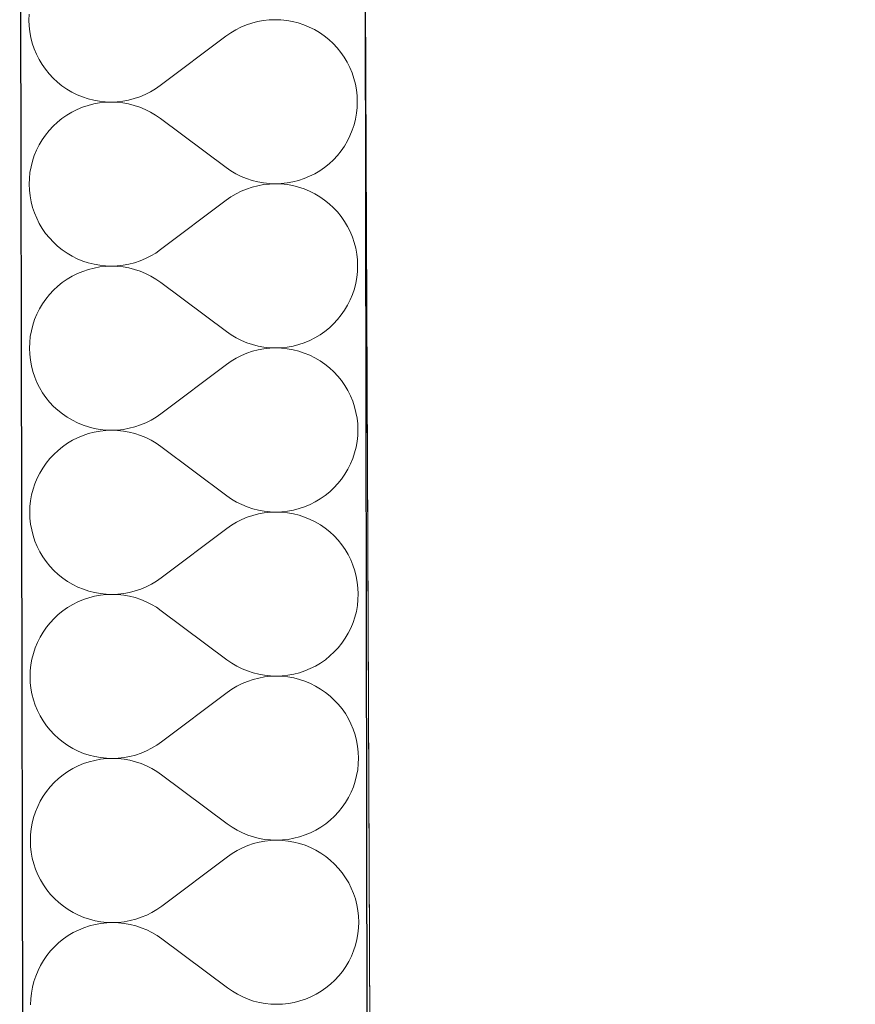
# Model space of a CAD drawing. Header units: millimetres. Extents: x -23738 to 4435, y -2716 to 20653.
# Tile 151 of 160: x -11148 to -10760, y 18114 to 18571. Entities that reach past the tile are written whole.
import ezdxf

# ---------------------------------------------------------------- set-up
doc = ezdxf.new("R2010")
doc.units = ezdxf.units.MM
doc.header["$MEASUREMENT"] = 0
doc.linetypes.add('Wipeout_Contour', pattern=[1000, 0, -1000])
for name, color, linetype in [('9._POHLED ZÁPADNÍ_2_Konstrukce - nosné', 7, 'Continuous'), ('9._POHLED ZÁPADNÍ_2_Nové_Konstrukce - nosné', 7, 'Continuous'), ('9._POHLED ZÁPADNÍ_2_Nové_Výplně - Povrchové', 7, 'Continuous'), ('9._POHLED ZÁPADNÍ_2_Nové_Výplně – Řezové', 7, 'Continuous'), ('9._POHLED ZÁPADNÍ_2_Výplně - Povrchové', 7, 'Continuous'), ('9._POHLED ZÁPADNÍ_2_VÝTAH VAR 1', 7, 'Continuous')]:
    doc.layers.add(name, color=color, linetype=linetype)

# ---------------------------------------------------------------- blocks, each defined once
blk = doc.blocks.new('*X21', base_point=(-24533.14, -6254.22))
at = {"layer": '9._POHLED ZÁPADNÍ_2_Nové_Výplně – Řezové', "color": 21, "linetype": 'Continuous', "lineweight": 20, "true_color": 0xffaaaa}
for p, q in [((-11143.74, 18573.47), (-11143.83, 18570.75)), ((-11143.83, 18570.75), (-11143.73, 18568.03)), ((-11040.3, 18569.38), (-11042.88, 18568.52)), ((-11037.67, 18570.06), (-11040.3, 18569.38)), ((-11034.99, 18570.55), (-11037.67, 18570.06)), ((-11032.29, 18570.85), (-11034.99, 18570.55)), ((-11029.57, 18570.95), (-11032.29, 18570.85)), ((-11026.85, 18570.86), (-11029.57, 18570.95)), ((-11024.15, 18570.58), (-11026.85, 18570.86)), ((-11021.47, 18570.1), (-11024.15, 18570.58)), ((-11018.83, 18569.43), (-11021.47, 18570.1)), ((-11016.25, 18568.58), (-11018.83, 18569.43)), ((-11143.73, 18568.03), (-11143.43, 18565.33)), ((-11143.43, 18565.33), (-11142.95, 18562.65)), ((-11050.16, 18564.85), (-11052.39, 18563.29)), ((-11047.82, 18566.25), (-11050.16, 18564.85)), ((-11045.39, 18567.47), (-11047.82, 18566.25)), ((-11042.88, 18568.52), (-11045.39, 18567.47)), ((-11013.73, 18567.55), (-11016.25, 18568.58)), ((-11011.3, 18566.33), (-11013.73, 18567.55)), ((-11008.95, 18564.95), (-11011.3, 18566.33)), ((-11006.71, 18563.4), (-11008.95, 18564.95)), ((-11142.95, 18562.65), (-11142.27, 18560.02)), ((-11142.27, 18560.02), (-11141.4, 18557.44)), ((-11052.39, 18563.29), (-11082.83, 18540.38)), ((-11004.59, 18561.7), (-11006.71, 18563.4)), ((-11002.6, 18559.85), (-11004.59, 18561.7)), ((-11141.4, 18557.44), (-11140.36, 18554.93)), ((-11000.74, 18557.86), (-11002.6, 18559.85)), ((-10999.03, 18555.75), (-11000.74, 18557.86)), ((-10997.47, 18553.52), (-10999.03, 18555.75)), ((-11140.36, 18554.93), (-11139.14, 18552.49)), ((-11139.14, 18552.49), (-11137.74, 18550.16)), ((-10996.08, 18551.18), (-10997.47, 18553.52)), ((-10994.86, 18548.75), (-10996.08, 18551.18)), ((-11137.74, 18550.16), (-11136.19, 18547.93)), ((-11136.19, 18547.93), (-11134.48, 18545.81)), ((-10993.81, 18546.24), (-10994.86, 18548.75)), ((-11134.48, 18545.81), (-11132.62, 18543.82)), ((-11132.62, 18543.82), (-11130.62, 18541.97)), ((-11130.62, 18541.97), (-11128.5, 18540.27)), ((-10992.95, 18543.66), (-10993.81, 18546.24)), ((-10992.27, 18541.02), (-10992.95, 18543.66)), ((-11128.5, 18540.27), (-11126.26, 18538.73)), ((-11126.26, 18538.73), (-11123.92, 18537.34)), ((-11123.92, 18537.34), (-11121.48, 18536.13)), ((-11089.82, 18536.21), (-11087.39, 18537.43)), ((-11087.39, 18537.43), (-11085.06, 18538.82)), ((-11085.06, 18538.82), (-11082.83, 18540.38)), ((-10991.78, 18538.35), (-10992.27, 18541.02)), ((-10991.49, 18535.64), (-10991.78, 18538.35)), ((-11121.48, 18536.13), (-11118.97, 18535.09)), ((-11118.97, 18535.09), (-11116.39, 18534.24)), ((-11116.39, 18534.24), (-11113.75, 18533.57)), ((-11113.75, 18533.57), (-11111.07, 18533.1)), ((-11111.07, 18533.1), (-11108.36, 18532.81)), ((-11108.36, 18532.62), (-11111.07, 18532.33)), ((-11108.36, 18532.81), (-11105.64, 18532.72)), ((-11105.64, 18532.72), (-11108.36, 18532.62)), ((-11105.64, 18532.72), (-11102.93, 18532.83)), ((-11102.93, 18532.63), (-11105.64, 18532.72)), ((-11102.93, 18532.83), (-11100.22, 18533.12)), ((-11100.22, 18532.34), (-11102.93, 18532.63)), ((-11100.22, 18533.12), (-11097.55, 18533.61)), ((-11097.55, 18533.61), (-11094.91, 18534.29)), ((-11094.91, 18534.29), (-11092.33, 18535.16)), ((-11092.33, 18535.16), (-11089.82, 18536.21)), ((-10991.38, 18532.93), (-10991.49, 18535.64)), ((-10991.48, 18530.21), (-10991.38, 18532.93)), ((-11123.9, 18528.04), (-11126.24, 18526.65)), ((-11121.47, 18529.26), (-11123.9, 18528.04)), ((-11118.96, 18530.3), (-11121.47, 18529.26)), ((-11116.38, 18531.17), (-11118.96, 18530.3)), ((-11113.74, 18531.84), (-11116.38, 18531.17)), ((-11111.07, 18532.33), (-11113.74, 18531.84)), ((-11097.54, 18531.86), (-11100.22, 18532.34)), ((-11094.91, 18531.19), (-11097.54, 18531.86)), ((-11092.32, 18530.33), (-11094.91, 18531.19)), ((-11089.81, 18529.3), (-11092.32, 18530.33)), ((-11087.38, 18528.08), (-11089.81, 18529.3)), ((-11085.03, 18526.69), (-11087.38, 18528.08)), ((-10991.76, 18527.5), (-10991.48, 18530.21)), ((-11128.47, 18525.09), (-11130.59, 18523.38)), ((-11126.24, 18526.65), (-11128.47, 18525.09)), ((-11082.8, 18525.14), (-11085.03, 18526.69)), ((-11052.28, 18502.34), (-11082.8, 18525.14)), ((-10992.91, 18522.19), (-10992.24, 18524.82)), ((-10992.24, 18524.82), (-10991.76, 18527.5)), ((-11134.43, 18519.53), (-11136.13, 18517.41)), ((-11132.58, 18521.53), (-11134.43, 18519.53)), ((-11130.59, 18523.38), (-11132.58, 18521.53)), ((-10994.8, 18517.09), (-10993.76, 18519.6)), ((-10993.76, 18519.6), (-10992.91, 18522.19)), ((-11137.68, 18515.17), (-11139.07, 18512.83)), ((-11136.13, 18517.41), (-11137.68, 18515.17)), ((-10997.4, 18512.31), (-10996.01, 18514.65)), ((-10996.01, 18514.65), (-10994.8, 18517.09)), ((-11140.28, 18510.4), (-11141.32, 18507.88)), ((-11139.07, 18512.83), (-11140.28, 18510.4)), ((-11000.65, 18507.95), (-10998.95, 18510.07)), ((-10998.95, 18510.07), (-10997.4, 18512.31)), ((-11142.17, 18505.3), (-11142.84, 18502.66)), ((-11141.32, 18507.88), (-11142.17, 18505.3)), ((-11004.49, 18504.1), (-11002.5, 18505.96)), ((-11002.5, 18505.96), (-11000.65, 18507.95)), ((-11142.84, 18502.66), (-11143.32, 18499.98)), ((-11052.28, 18502.34), (-11050.05, 18500.79)), ((-11050.05, 18500.79), (-11047.7, 18499.41)), ((-11011.18, 18499.45), (-11008.84, 18500.84)), ((-11008.84, 18500.84), (-11006.61, 18502.39)), ((-11006.61, 18502.39), (-11004.49, 18504.1)), ((-11143.6, 18497.28), (-11143.7, 18494.56)), ((-11143.32, 18499.98), (-11143.6, 18497.28)), ((-11047.7, 18499.41), (-11045.27, 18498.19)), ((-11045.27, 18498.19), (-11042.76, 18497.15)), ((-11042.76, 18497.15), (-11040.17, 18496.29)), ((-11040.17, 18496.29), (-11037.54, 18495.62)), ((-11021.34, 18495.64), (-11018.7, 18496.32)), ((-11018.7, 18496.32), (-11016.12, 18497.18)), ((-11016.12, 18497.18), (-11013.61, 18498.23)), ((-11013.61, 18498.23), (-11011.18, 18499.45)), ((-11143.7, 18494.56), (-11143.59, 18491.84)), ((-11143.59, 18491.84), (-11143.3, 18489.14)), ((-11042.75, 18492.33), (-11045.26, 18491.28)), ((-11040.17, 18493.19), (-11042.75, 18492.33)), ((-11037.53, 18493.87), (-11040.17, 18493.19)), ((-11037.54, 18495.62), (-11034.86, 18495.14)), ((-11034.86, 18494.36), (-11037.53, 18493.87)), ((-11034.86, 18495.14), (-11032.15, 18494.86)), ((-11032.15, 18494.66), (-11034.86, 18494.36)), ((-11032.15, 18494.86), (-11029.44, 18494.76)), ((-11029.44, 18494.76), (-11032.15, 18494.66)), ((-11029.44, 18494.76), (-11026.72, 18494.86)), ((-11026.72, 18494.67), (-11029.44, 18494.76)), ((-11026.72, 18494.86), (-11024.01, 18495.16)), ((-11024.01, 18494.39), (-11026.72, 18494.67)), ((-11024.01, 18495.16), (-11021.34, 18495.64)), ((-11021.33, 18493.91), (-11024.01, 18494.39)), ((-11018.7, 18493.24), (-11021.33, 18493.91)), ((-11016.11, 18492.39), (-11018.7, 18493.24)), ((-11013.6, 18491.36), (-11016.11, 18492.39)), ((-11143.3, 18489.14), (-11142.81, 18486.46)), ((-11052.25, 18487.1), (-11082.69, 18464.19)), ((-11050.02, 18488.66), (-11052.25, 18487.1)), ((-11047.69, 18490.05), (-11050.02, 18488.66)), ((-11045.26, 18491.28), (-11047.69, 18490.05)), ((-11011.16, 18490.14), (-11013.6, 18491.36)), ((-11008.82, 18488.76), (-11011.16, 18490.14)), ((-11006.58, 18487.21), (-11008.82, 18488.76)), ((-11004.46, 18485.51), (-11006.58, 18487.21)), ((-11142.81, 18486.46), (-11142.13, 18483.83)), ((-11142.13, 18483.83), (-11141.27, 18481.25)), ((-11002.46, 18483.66), (-11004.46, 18485.51)), ((-11000.6, 18481.67), (-11002.46, 18483.66)), ((-11141.27, 18481.25), (-11140.22, 18478.73)), ((-11140.22, 18478.73), (-11139, 18476.3)), ((-10998.89, 18479.56), (-11000.6, 18481.67)), ((-10997.34, 18477.33), (-10998.89, 18479.56)), ((-11139, 18476.3), (-11137.61, 18473.97)), ((-11137.61, 18473.97), (-11136.05, 18471.74)), ((-10995.94, 18474.99), (-10997.34, 18477.33)), ((-10994.72, 18472.56), (-10995.94, 18474.99)), ((-11136.05, 18471.74), (-11134.34, 18469.62)), ((-11134.34, 18469.62), (-11132.48, 18467.63)), ((-10993.68, 18470.05), (-10994.72, 18472.56)), ((-10992.81, 18467.47), (-10993.68, 18470.05)), ((-11132.48, 18467.63), (-11130.49, 18465.78)), ((-11130.49, 18465.78), (-11128.37, 18464.08)), ((-11128.37, 18464.08), (-11126.13, 18462.53)), ((-11084.92, 18462.63), (-11082.69, 18464.19)), ((-10992.13, 18464.83), (-10992.81, 18467.47)), ((-10991.65, 18462.16), (-10992.13, 18464.83)), ((-11126.13, 18462.53), (-11123.78, 18461.15)), ((-11123.78, 18461.15), (-11121.35, 18459.94)), ((-11121.35, 18459.94), (-11118.83, 18458.9)), ((-11092.2, 18458.97), (-11089.69, 18460.02)), ((-11089.69, 18460.02), (-11087.26, 18461.24)), ((-11087.26, 18461.24), (-11084.92, 18462.63)), ((-10991.35, 18459.45), (-10991.65, 18462.16)), ((-10991.25, 18456.73), (-10991.35, 18459.45)), ((-11118.83, 18458.9), (-11116.25, 18458.05)), ((-11116.24, 18454.98), (-11118.83, 18454.11)), ((-11116.25, 18458.05), (-11113.61, 18457.38)), ((-11113.61, 18455.65), (-11116.24, 18454.98)), ((-11113.61, 18457.38), (-11110.93, 18456.91)), ((-11110.93, 18456.14), (-11113.61, 18455.65)), ((-11110.93, 18456.91), (-11108.23, 18456.62)), ((-11108.23, 18456.43), (-11110.93, 18456.14)), ((-11108.23, 18456.62), (-11105.51, 18456.53)), ((-11105.51, 18456.53), (-11108.23, 18456.43)), ((-11105.51, 18456.53), (-11102.79, 18456.64)), ((-11102.79, 18456.44), (-11105.51, 18456.53)), ((-11102.79, 18456.64), (-11100.09, 18456.93)), ((-11100.09, 18456.15), (-11102.79, 18456.44)), ((-11100.09, 18456.93), (-11097.41, 18457.42)), ((-11097.41, 18455.67), (-11100.09, 18456.15)), ((-11097.41, 18457.42), (-11094.78, 18458.1)), ((-11094.77, 18455), (-11097.41, 18455.67)), ((-11094.78, 18458.1), (-11092.2, 18458.97)), ((-11092.19, 18454.14), (-11094.77, 18455)), ((-10991.34, 18454.02), (-10991.25, 18456.73)), ((-11126.11, 18450.46), (-11128.34, 18448.9)), ((-11123.77, 18451.85), (-11126.11, 18450.46)), ((-11121.34, 18453.07), (-11123.77, 18451.85)), ((-11118.83, 18454.11), (-11121.34, 18453.07)), ((-11089.67, 18453.1), (-11092.19, 18454.14)), ((-11087.24, 18451.89), (-11089.67, 18453.1)), ((-11084.9, 18450.5), (-11087.24, 18451.89)), ((-11082.66, 18448.95), (-11084.9, 18450.5)), ((-10992.11, 18448.63), (-10991.63, 18451.31)), ((-10991.63, 18451.31), (-10991.34, 18454.02)), ((-11130.45, 18447.19), (-11132.44, 18445.34)), ((-11128.34, 18448.9), (-11130.45, 18447.19)), ((-11052.15, 18426.15), (-11082.66, 18448.95)), ((-10993.63, 18443.41), (-10992.77, 18446)), ((-10992.77, 18446), (-10992.11, 18448.63)), ((-11136, 18441.22), (-11137.55, 18438.98)), ((-11134.29, 18443.34), (-11136, 18441.22)), ((-11132.44, 18445.34), (-11134.29, 18443.34)), ((-10994.67, 18440.9), (-10993.63, 18443.41)), ((-11138.93, 18436.64), (-11140.14, 18434.21)), ((-11137.55, 18438.98), (-11138.93, 18436.64)), ((-10997.26, 18436.12), (-10995.88, 18438.46)), ((-10995.88, 18438.46), (-10994.67, 18440.9)), ((-11140.14, 18434.21), (-11141.18, 18431.69)), ((-11000.52, 18431.76), (-10998.81, 18433.88)), ((-10998.81, 18433.88), (-10997.26, 18436.12)), ((-11142.04, 18429.11), (-11142.7, 18426.47)), ((-11141.18, 18431.69), (-11142.04, 18429.11)), ((-11006.47, 18426.2), (-11004.36, 18427.91)), ((-11004.36, 18427.91), (-11002.37, 18429.77)), ((-11002.37, 18429.77), (-11000.52, 18431.76)), ((-11143.18, 18423.79), (-11143.47, 18421.09)), ((-11142.7, 18426.47), (-11143.18, 18423.79)), ((-11052.15, 18426.15), (-11049.91, 18424.6)), ((-11049.91, 18424.6), (-11047.57, 18423.21)), ((-11047.57, 18423.21), (-11045.14, 18422)), ((-11013.47, 18422.04), (-11011.04, 18423.26)), ((-11011.04, 18423.26), (-11008.7, 18424.65)), ((-11008.7, 18424.65), (-11006.47, 18426.2)), ((-11143.47, 18421.09), (-11143.56, 18418.37)), ((-11143.56, 18418.37), (-11143.46, 18415.65)), ((-11045.14, 18422), (-11042.62, 18420.96)), ((-11042.62, 18420.96), (-11040.04, 18420.1)), ((-11040.04, 18420.1), (-11037.4, 18419.43)), ((-11037.4, 18419.43), (-11034.72, 18418.95)), ((-11034.72, 18418.95), (-11032.02, 18418.67)), ((-11032.02, 18418.47), (-11034.72, 18418.17)), ((-11032.02, 18418.67), (-11029.3, 18418.57)), ((-11029.3, 18418.57), (-11032.02, 18418.47)), ((-11029.3, 18418.57), (-11026.58, 18418.67)), ((-11026.58, 18418.48), (-11029.3, 18418.57)), ((-11026.58, 18418.67), (-11023.88, 18418.97)), ((-11023.88, 18418.2), (-11026.58, 18418.48)), ((-11023.88, 18418.97), (-11021.2, 18419.45)), ((-11021.2, 18419.45), (-11018.57, 18420.13)), ((-11018.57, 18420.13), (-11015.99, 18420.99)), ((-11015.99, 18420.99), (-11013.47, 18422.04)), ((-11143.46, 18415.65), (-11143.16, 18412.95)), ((-11047.55, 18413.86), (-11049.89, 18412.47)), ((-11045.12, 18415.09), (-11047.55, 18413.86)), ((-11042.61, 18416.14), (-11045.12, 18415.09)), ((-11040.03, 18417), (-11042.61, 18416.14)), ((-11037.4, 18417.68), (-11040.03, 18417)), ((-11034.72, 18418.17), (-11037.4, 18417.68)), ((-11021.2, 18417.72), (-11023.88, 18418.2)), ((-11018.56, 18417.05), (-11021.2, 18417.72)), ((-11015.98, 18416.2), (-11018.56, 18417.05)), ((-11013.46, 18415.16), (-11015.98, 18416.2)), ((-11011.03, 18413.95), (-11013.46, 18415.16)), ((-11008.68, 18412.57), (-11011.03, 18413.95)), ((-11143.16, 18412.95), (-11142.68, 18410.27)), ((-11142.68, 18410.27), (-11142, 18407.64)), ((-11052.12, 18410.91), (-11082.56, 18388)), ((-11049.89, 18412.47), (-11052.12, 18410.91)), ((-11006.44, 18411.02), (-11008.68, 18412.57)), ((-11004.32, 18409.32), (-11006.44, 18411.02)), ((-11002.33, 18407.47), (-11004.32, 18409.32)), ((-11142, 18407.64), (-11141.13, 18405.06)), ((-11141.13, 18405.06), (-11140.09, 18402.54)), ((-11000.47, 18405.48), (-11002.33, 18407.47)), ((-10998.76, 18403.37), (-11000.47, 18405.48)), ((-11140.09, 18402.54), (-11138.87, 18400.11)), ((-11138.87, 18400.11), (-11137.47, 18397.78)), ((-10997.2, 18401.14), (-10998.76, 18403.37)), ((-10995.81, 18398.8), (-10997.2, 18401.14)), ((-11137.47, 18397.78), (-11135.92, 18395.55)), ((-11135.92, 18395.55), (-11134.21, 18393.43)), ((-10994.59, 18396.37), (-10995.81, 18398.8)), ((-10993.54, 18393.86), (-10994.59, 18396.37)), ((-11134.21, 18393.43), (-11132.35, 18391.44)), ((-11132.35, 18391.44), (-11130.35, 18389.59)), ((-10992.68, 18391.28), (-10993.54, 18393.86)), ((-10992, 18388.64), (-10992.68, 18391.28)), ((-11130.35, 18389.59), (-11128.23, 18387.89)), ((-11128.23, 18387.89), (-11125.99, 18386.34)), ((-11125.99, 18386.34), (-11123.65, 18384.96)), ((-11087.12, 18385.05), (-11084.79, 18386.44)), ((-11084.79, 18386.44), (-11082.56, 18388)), ((-10991.51, 18385.97), (-10992, 18388.64)), ((-11123.65, 18384.96), (-11121.21, 18383.75)), ((-11121.21, 18383.75), (-11118.7, 18382.71)), ((-11118.7, 18382.71), (-11116.12, 18381.86)), ((-11116.12, 18381.86), (-11113.48, 18381.19)), ((-11097.28, 18381.23), (-11094.64, 18381.91)), ((-11094.64, 18381.91), (-11092.06, 18382.78)), ((-11092.06, 18382.78), (-11089.55, 18383.83)), ((-11089.55, 18383.83), (-11087.12, 18385.05)), ((-10991.22, 18383.26), (-10991.51, 18385.97)), ((-10991.11, 18380.54), (-10991.22, 18383.26)), ((-11118.69, 18377.92), (-11121.2, 18376.88)), ((-11116.11, 18378.79), (-11118.69, 18377.92)), ((-11113.47, 18379.46), (-11116.11, 18378.79)), ((-11113.48, 18381.19), (-11110.8, 18380.72)), ((-11110.8, 18379.95), (-11113.47, 18379.46)), ((-11110.8, 18380.72), (-11108.09, 18380.43)), ((-11108.09, 18380.24), (-11110.8, 18379.95)), ((-11108.09, 18380.43), (-11105.37, 18380.34)), ((-11105.37, 18380.34), (-11108.09, 18380.24)), ((-11105.37, 18380.34), (-11102.66, 18380.45)), ((-11102.66, 18380.25), (-11105.37, 18380.34)), ((-11102.66, 18380.45), (-11099.95, 18380.74)), ((-11099.95, 18379.96), (-11102.66, 18380.25)), ((-11099.95, 18380.74), (-11097.28, 18381.23)), ((-11097.27, 18379.48), (-11099.95, 18379.96)), ((-11094.64, 18378.81), (-11097.27, 18379.48)), ((-11092.05, 18377.95), (-11094.64, 18378.81)), ((-11089.54, 18376.91), (-11092.05, 18377.95)), ((-10991.49, 18375.12), (-10991.21, 18377.83)), ((-10991.21, 18377.83), (-10991.11, 18380.54)), ((-11128.2, 18372.71), (-11130.32, 18371)), ((-11125.97, 18374.27), (-11128.2, 18372.71)), ((-11123.63, 18375.66), (-11125.97, 18374.27)), ((-11121.2, 18376.88), (-11123.63, 18375.66)), ((-11087.11, 18375.7), (-11089.54, 18376.91)), ((-11084.76, 18374.31), (-11087.11, 18375.7)), ((-11082.53, 18372.76), (-11084.76, 18374.31)), ((-11052.01, 18349.96), (-11082.53, 18372.76)), ((-10991.97, 18372.44), (-10991.49, 18375.12)), ((-11132.31, 18369.14), (-11134.16, 18367.15)), ((-11130.32, 18371), (-11132.31, 18369.14)), ((-10993.49, 18367.22), (-10992.64, 18369.8)), ((-10992.64, 18369.8), (-10991.97, 18372.44)), ((-11135.86, 18365.03), (-11137.41, 18362.79)), ((-11134.16, 18367.15), (-11135.86, 18365.03)), ((-10995.74, 18362.27), (-10994.53, 18364.71)), ((-10994.53, 18364.71), (-10993.49, 18367.22)), ((-11138.8, 18360.45), (-11140.01, 18358.02)), ((-11137.41, 18362.79), (-11138.8, 18360.45)), ((-10998.68, 18357.69), (-10997.13, 18359.93)), ((-10997.13, 18359.93), (-10995.74, 18362.27)), ((-11141.05, 18355.5), (-11141.9, 18352.92)), ((-11140.01, 18358.02), (-11141.05, 18355.5)), ((-11002.23, 18353.58), (-11000.38, 18355.57)), ((-11000.38, 18355.57), (-10998.68, 18357.69)), ((-11142.57, 18350.28), (-11143.05, 18347.6)), ((-11141.9, 18352.92), (-11142.57, 18350.28)), ((-11052.01, 18349.96), (-11049.78, 18348.41)), ((-11008.57, 18348.46), (-11006.34, 18350.01)), ((-11006.34, 18350.01), (-11004.22, 18351.72)), ((-11004.22, 18351.72), (-11002.23, 18353.58)), ((-11143.05, 18347.6), (-11143.33, 18344.9)), ((-11049.78, 18348.41), (-11047.43, 18347.02)), ((-11047.43, 18347.02), (-11045, 18345.81)), ((-11045, 18345.81), (-11042.49, 18344.77)), ((-11015.85, 18344.8), (-11013.34, 18345.85)), ((-11013.34, 18345.85), (-11010.91, 18347.07)), ((-11010.91, 18347.07), (-11008.57, 18348.46)), ((-11143.33, 18344.9), (-11143.43, 18342.18)), ((-11143.43, 18342.18), (-11143.32, 18339.46)), ((-11042.49, 18344.77), (-11039.9, 18343.91)), ((-11039.9, 18340.81), (-11042.48, 18339.95)), ((-11039.9, 18343.91), (-11037.27, 18343.24)), ((-11037.26, 18341.49), (-11039.9, 18340.81)), ((-11037.27, 18343.24), (-11034.59, 18342.76)), ((-11034.59, 18341.98), (-11037.26, 18341.49)), ((-11034.59, 18342.76), (-11031.88, 18342.48)), ((-11031.88, 18342.28), (-11034.59, 18341.98)), ((-11031.88, 18342.48), (-11029.17, 18342.38)), ((-11029.17, 18342.38), (-11031.88, 18342.28)), ((-11029.17, 18342.38), (-11026.45, 18342.48)), ((-11026.45, 18342.29), (-11029.17, 18342.38)), ((-11026.45, 18342.48), (-11023.74, 18342.78)), ((-11023.74, 18342.01), (-11026.45, 18342.29)), ((-11023.74, 18342.78), (-11021.07, 18343.26)), ((-11021.06, 18341.53), (-11023.74, 18342.01)), ((-11021.07, 18343.26), (-11018.43, 18343.94)), ((-11018.42, 18340.86), (-11021.06, 18341.53)), ((-11018.43, 18343.94), (-11015.85, 18344.8)), ((-11015.84, 18340.01), (-11018.42, 18340.86)), ((-11143.32, 18339.46), (-11143.03, 18336.76)), ((-11143.03, 18336.76), (-11142.54, 18334.08)), ((-11049.75, 18336.28), (-11051.98, 18334.72)), ((-11047.42, 18337.67), (-11049.75, 18336.28)), ((-11044.99, 18338.9), (-11047.42, 18337.67)), ((-11042.48, 18339.95), (-11044.99, 18338.9)), ((-11013.33, 18338.97), (-11015.84, 18340.01)), ((-11010.89, 18337.76), (-11013.33, 18338.97)), ((-11008.55, 18336.38), (-11010.89, 18337.76)), ((-11006.31, 18334.83), (-11008.55, 18336.38)), ((-11142.54, 18334.08), (-11141.86, 18331.45)), ((-11141.86, 18331.45), (-11141, 18328.87)), ((-11051.98, 18334.72), (-11082.42, 18311.81)), ((-11004.19, 18333.13), (-11006.31, 18334.83)), ((-11002.19, 18331.28), (-11004.19, 18333.13)), ((-11141, 18328.87), (-11139.95, 18326.35)), ((-11000.33, 18329.29), (-11002.19, 18331.28)), ((-10998.62, 18327.18), (-11000.33, 18329.29)), ((-10997.07, 18324.95), (-10998.62, 18327.18)), ((-11139.95, 18326.35), (-11138.73, 18323.92)), ((-11138.73, 18323.92), (-11137.34, 18321.59)), ((-10995.67, 18322.61), (-10997.07, 18324.95)), ((-10994.45, 18320.18), (-10995.67, 18322.61)), ((-11137.34, 18321.59), (-11135.78, 18319.36)), ((-11135.78, 18319.36), (-11134.07, 18317.24)), ((-10993.41, 18317.67), (-10994.45, 18320.18)), ((-11134.07, 18317.24), (-11132.21, 18315.25)), ((-11132.21, 18315.25), (-11130.22, 18313.4)), ((-11130.22, 18313.4), (-11128.1, 18311.7)), ((-10992.54, 18315.09), (-10993.41, 18317.67)), ((-10991.86, 18312.45), (-10992.54, 18315.09)), ((-11128.1, 18311.7), (-11125.86, 18310.15)), ((-11125.86, 18310.15), (-11123.51, 18308.77)), ((-11123.51, 18308.77), (-11121.08, 18307.56)), ((-11089.42, 18307.64), (-11086.99, 18308.86)), ((-11086.99, 18308.86), (-11084.65, 18310.25)), ((-11084.65, 18310.25), (-11082.42, 18311.81)), ((-10991.38, 18309.78), (-10991.86, 18312.45)), ((-10991.08, 18307.07), (-10991.38, 18309.78)), ((-11121.08, 18307.56), (-11118.56, 18306.52)), ((-11118.56, 18306.52), (-11115.98, 18305.67)), ((-11115.98, 18305.67), (-11113.34, 18305)), ((-11113.34, 18305), (-11110.66, 18304.53)), ((-11110.66, 18304.53), (-11107.96, 18304.24)), ((-11107.96, 18304.05), (-11110.66, 18303.76)), ((-11107.96, 18304.24), (-11105.24, 18304.15)), ((-11105.24, 18304.15), (-11107.96, 18304.05)), ((-11105.24, 18304.15), (-11102.52, 18304.26)), ((-11102.52, 18304.06), (-11105.24, 18304.15)), ((-11102.52, 18304.26), (-11099.82, 18304.55)), ((-11099.82, 18303.77), (-11102.52, 18304.06)), ((-11099.82, 18304.55), (-11097.14, 18305.04)), ((-11097.14, 18305.04), (-11094.51, 18305.72)), ((-11094.51, 18305.72), (-11091.93, 18306.59)), ((-11091.93, 18306.59), (-11089.42, 18307.64)), ((-10990.98, 18304.35), (-10991.08, 18307.07)), ((-10991.07, 18301.64), (-10990.98, 18304.35)), ((-11123.5, 18299.47), (-11125.84, 18298.08)), ((-11121.07, 18300.69), (-11123.5, 18299.47)), ((-11118.55, 18301.73), (-11121.07, 18300.69)), ((-11115.97, 18302.6), (-11118.55, 18301.73)), ((-11113.34, 18303.27), (-11115.97, 18302.6)), ((-11110.66, 18303.76), (-11113.34, 18303.27)), ((-11097.14, 18303.29), (-11099.82, 18303.77)), ((-11094.5, 18302.62), (-11097.14, 18303.29)), ((-11091.92, 18301.76), (-11094.5, 18302.62)), ((-11089.4, 18300.72), (-11091.92, 18301.76)), ((-11086.97, 18299.51), (-11089.4, 18300.72)), ((-11084.63, 18298.12), (-11086.97, 18299.51)), ((-10991.36, 18298.93), (-10991.07, 18301.64)), ((-11128.07, 18296.52), (-11130.18, 18294.81)), ((-11125.84, 18298.08), (-11128.07, 18296.52)), ((-11082.39, 18296.57), (-11084.63, 18298.12)), ((-11051.88, 18273.77), (-11082.39, 18296.57)), ((-10992.5, 18293.61), (-10991.84, 18296.25)), ((-10991.84, 18296.25), (-10991.36, 18298.93)), ((-11134.02, 18290.96), (-11135.73, 18288.84)), ((-11132.17, 18292.95), (-11134.02, 18290.96)), ((-11130.18, 18294.81), (-11132.17, 18292.95)), ((-10994.4, 18288.52), (-10993.36, 18291.03)), ((-10993.36, 18291.03), (-10992.5, 18293.61)), ((-11137.28, 18286.6), (-11138.66, 18284.26)), ((-11135.73, 18288.84), (-11137.28, 18286.6)), ((-10996.99, 18283.74), (-10995.61, 18286.08)), ((-10995.61, 18286.08), (-10994.4, 18288.52)), ((-11139.87, 18281.83), (-11140.91, 18279.31)), ((-11138.66, 18284.26), (-11139.87, 18281.83)), ((-11000.25, 18279.38), (-10998.54, 18281.5)), ((-10998.54, 18281.5), (-10996.99, 18283.74)), ((-11141.77, 18276.73), (-11142.43, 18274.09)), ((-11140.91, 18279.31), (-11141.77, 18276.73)), ((-11004.09, 18275.53), (-11002.1, 18277.39)), ((-11002.1, 18277.39), (-11000.25, 18279.38)), ((-11142.43, 18274.09), (-11142.91, 18271.41)), ((-11051.88, 18273.77), (-11049.64, 18272.22)), ((-11049.64, 18272.22), (-11047.3, 18270.83)), ((-11010.77, 18270.88), (-11008.43, 18272.27)), ((-11008.43, 18272.27), (-11006.2, 18273.82)), ((-11006.2, 18273.82), (-11004.09, 18275.53)), ((-11143.2, 18268.71), (-11143.29, 18265.99)), ((-11142.91, 18271.41), (-11143.2, 18268.71)), ((-11047.3, 18270.83), (-11044.87, 18269.62)), ((-11044.87, 18269.62), (-11042.35, 18268.58)), ((-11042.35, 18268.58), (-11039.77, 18267.72)), ((-11039.77, 18267.72), (-11037.13, 18267.05)), ((-11020.93, 18267.07), (-11018.3, 18267.75)), ((-11018.3, 18267.75), (-11015.72, 18268.61)), ((-11015.72, 18268.61), (-11013.2, 18269.65)), ((-11013.2, 18269.65), (-11010.77, 18270.88)), ((-11143.29, 18265.99), (-11143.19, 18263.27)), ((-11143.19, 18263.27), (-11142.89, 18260.57)), ((-11042.34, 18263.76), (-11044.85, 18262.71)), ((-11039.76, 18264.62), (-11042.34, 18263.76)), ((-11037.13, 18265.3), (-11039.76, 18264.62)), ((-11037.13, 18267.05), (-11034.45, 18266.57)), ((-11034.45, 18265.79), (-11037.13, 18265.3)), ((-11034.45, 18266.57), (-11031.75, 18266.29)), ((-11031.75, 18266.09), (-11034.45, 18265.79)), ((-11031.75, 18266.29), (-11029.03, 18266.19)), ((-11029.03, 18266.19), (-11031.75, 18266.09)), ((-11029.03, 18266.19), (-11026.31, 18266.29)), ((-11026.31, 18266.1), (-11029.03, 18266.19)), ((-11026.31, 18266.29), (-11023.61, 18266.59)), ((-11023.61, 18265.82), (-11026.31, 18266.1)), ((-11023.61, 18266.59), (-11020.93, 18267.07)), ((-11020.93, 18265.34), (-11023.61, 18265.82)), ((-11018.29, 18264.67), (-11020.93, 18265.34)), ((-11015.71, 18263.82), (-11018.29, 18264.67)), ((-11013.19, 18262.78), (-11015.71, 18263.82)), ((-11142.89, 18260.57), (-11142.41, 18257.89)), ((-11051.85, 18258.53), (-11082.29, 18235.62)), ((-11049.62, 18260.09), (-11051.85, 18258.53)), ((-11047.28, 18261.48), (-11049.62, 18260.09)), ((-11044.85, 18262.71), (-11047.28, 18261.48)), ((-11010.76, 18261.57), (-11013.19, 18262.78)), ((-11008.41, 18260.19), (-11010.76, 18261.57)), ((-11006.17, 18258.64), (-11008.41, 18260.19)), ((-11004.05, 18256.94), (-11006.17, 18258.64)), ((-11142.41, 18257.89), (-11141.73, 18255.25)), ((-11141.73, 18255.25), (-11140.86, 18252.67)), ((-11002.06, 18255.09), (-11004.05, 18256.94)), ((-11000.2, 18253.1), (-11002.06, 18255.09)), ((-11140.86, 18252.67), (-11139.82, 18250.16)), ((-11139.82, 18250.16), (-11138.6, 18247.73)), ((-10998.49, 18250.99), (-11000.2, 18253.1)), ((-10996.93, 18248.76), (-10998.49, 18250.99)), ((-11138.6, 18247.73), (-11137.2, 18245.4)), ((-11137.2, 18245.4), (-11135.65, 18243.16)), ((-10995.54, 18246.42), (-10996.93, 18248.76)), ((-10994.32, 18243.99), (-10995.54, 18246.42)), ((-11135.65, 18243.16), (-11133.94, 18241.05)), ((-11133.94, 18241.05), (-11132.08, 18239.06)), ((-10993.27, 18241.48), (-10994.32, 18243.99)), ((-10992.41, 18238.9), (-10993.27, 18241.48)), ((-11132.08, 18239.06), (-11130.08, 18237.21)), ((-11130.08, 18237.21), (-11127.96, 18235.51)), ((-11127.96, 18235.51), (-11125.72, 18233.96)), ((-11084.52, 18234.06), (-11082.29, 18235.62)), ((-10991.73, 18236.26), (-10992.41, 18238.9)), ((-10991.24, 18233.59), (-10991.73, 18236.26)), ((-11125.72, 18233.96), (-11123.38, 18232.58)), ((-11123.38, 18232.58), (-11120.94, 18231.37)), ((-11120.94, 18231.37), (-11118.43, 18230.33)), ((-11091.79, 18230.4), (-11089.28, 18231.44)), ((-11089.28, 18231.44), (-11086.85, 18232.67)), ((-11086.85, 18232.67), (-11084.52, 18234.06)), ((-10990.95, 18230.88), (-10991.24, 18233.59)), ((-10990.84, 18228.16), (-10990.95, 18230.88)), ((-11118.43, 18230.33), (-11115.85, 18229.48)), ((-11115.84, 18226.4), (-11118.42, 18225.54)), ((-11115.85, 18229.48), (-11113.21, 18228.81)), ((-11113.2, 18227.08), (-11115.84, 18226.4)), ((-11113.21, 18228.81), (-11110.53, 18228.34)), ((-11110.53, 18227.57), (-11113.2, 18227.08)), ((-11110.53, 18228.34), (-11107.82, 18228.05)), ((-11107.82, 18227.86), (-11110.53, 18227.57)), ((-11107.82, 18228.05), (-11105.1, 18227.96)), ((-11105.1, 18227.96), (-11107.82, 18227.86)), ((-11105.1, 18227.96), (-11102.39, 18228.06)), ((-11102.39, 18227.87), (-11105.1, 18227.96)), ((-11102.39, 18228.06), (-11099.68, 18228.36)), ((-11099.68, 18227.58), (-11102.39, 18227.87)), ((-11099.68, 18228.36), (-11097.01, 18228.85)), ((-11097, 18227.1), (-11099.68, 18227.58)), ((-11097.01, 18228.85), (-11094.37, 18229.53)), ((-11094.37, 18226.43), (-11097, 18227.1)), ((-11094.37, 18229.53), (-11091.79, 18230.4)), ((-11091.78, 18225.57), (-11094.37, 18226.43)), ((-10990.94, 18225.44), (-10990.84, 18228.16)), ((-11125.7, 18221.89), (-11127.93, 18220.33)), ((-11123.36, 18223.28), (-11125.7, 18221.89)), ((-11120.93, 18224.5), (-11123.36, 18223.28)), ((-11118.42, 18225.54), (-11120.93, 18224.5)), ((-11089.27, 18224.53), (-11091.78, 18225.57)), ((-11086.84, 18223.32), (-11089.27, 18224.53)), ((-11084.49, 18221.93), (-11086.84, 18223.32)), ((-11082.26, 18220.38), (-11084.49, 18221.93)), ((-10991.7, 18220.06), (-10991.22, 18222.74)), ((-10991.22, 18222.74), (-10990.94, 18225.44)), ((-11130.05, 18218.62), (-11132.04, 18216.76)), ((-11127.93, 18220.33), (-11130.05, 18218.62)), ((-11051.74, 18197.58), (-11082.26, 18220.38)), ((-10993.22, 18214.84), (-10992.37, 18217.42)), ((-10992.37, 18217.42), (-10991.7, 18220.06)), ((-11135.59, 18212.65), (-11137.14, 18210.41)), ((-11133.89, 18214.77), (-11135.59, 18212.65)), ((-11132.04, 18216.76), (-11133.89, 18214.77)), ((-10994.26, 18212.33), (-10993.22, 18214.84)), ((-11138.53, 18208.07), (-11139.74, 18205.64)), ((-11137.14, 18210.41), (-11138.53, 18208.07)), ((-10996.86, 18207.55), (-10995.47, 18209.89)), ((-10995.47, 18209.89), (-10994.26, 18212.33)), ((-11139.74, 18205.64), (-11140.78, 18203.12)), ((-11000.11, 18203.19), (-10998.41, 18205.31)), ((-10998.41, 18205.31), (-10996.86, 18207.55)), ((-11141.63, 18200.54), (-11142.3, 18197.9)), ((-11140.78, 18203.12), (-11141.63, 18200.54)), ((-11006.07, 18197.63), (-11003.95, 18199.34)), ((-11003.95, 18199.34), (-11001.96, 18201.2)), ((-11001.96, 18201.2), (-11000.11, 18203.19)), ((-11142.78, 18195.22), (-11143.06, 18192.52)), ((-11142.3, 18197.9), (-11142.78, 18195.22)), ((-11051.74, 18197.58), (-11049.51, 18196.03)), ((-11049.51, 18196.03), (-11047.16, 18194.64)), ((-11047.16, 18194.64), (-11044.73, 18193.43)), ((-11013.07, 18193.46), (-11010.64, 18194.69)), ((-11010.64, 18194.69), (-11008.3, 18196.08)), ((-11008.3, 18196.08), (-11006.07, 18197.63)), ((-11143.06, 18192.52), (-11143.16, 18189.8)), ((-11143.16, 18189.8), (-11143.05, 18187.08)), ((-11044.73, 18193.43), (-11042.22, 18192.39)), ((-11042.22, 18192.39), (-11039.63, 18191.53)), ((-11039.63, 18191.53), (-11037, 18190.86)), ((-11037, 18190.86), (-11034.32, 18190.38)), ((-11034.32, 18190.38), (-11031.61, 18190.1)), ((-11031.61, 18189.9), (-11034.32, 18189.6)), ((-11031.61, 18190.1), (-11028.9, 18190)), ((-11028.9, 18190), (-11031.61, 18189.9)), ((-11028.9, 18190), (-11026.18, 18190.1)), ((-11026.18, 18189.91), (-11028.9, 18190)), ((-11026.18, 18190.1), (-11023.47, 18190.4)), ((-11023.47, 18189.63), (-11026.18, 18189.91)), ((-11023.47, 18190.4), (-11020.8, 18190.88)), ((-11020.8, 18190.88), (-11018.16, 18191.56)), ((-11018.16, 18191.56), (-11015.58, 18192.42)), ((-11015.58, 18192.42), (-11013.07, 18193.46)), ((-11143.05, 18187.08), (-11142.76, 18184.38)), ((-11047.15, 18185.29), (-11049.48, 18183.9)), ((-11044.72, 18186.52), (-11047.15, 18185.29)), ((-11042.21, 18187.57), (-11044.72, 18186.52)), ((-11039.63, 18188.43), (-11042.21, 18187.57)), ((-11036.99, 18189.11), (-11039.63, 18188.43)), ((-11034.32, 18189.6), (-11036.99, 18189.11)), ((-11020.79, 18189.15), (-11023.47, 18189.63)), ((-11018.15, 18188.48), (-11020.79, 18189.15)), ((-11015.57, 18187.63), (-11018.15, 18188.48)), ((-11013.06, 18186.59), (-11015.57, 18187.63)), ((-11010.62, 18185.38), (-11013.06, 18186.59)), ((-11008.28, 18184), (-11010.62, 18185.38)), ((-11142.76, 18184.38), (-11142.27, 18181.7)), ((-11142.27, 18181.7), (-11141.59, 18179.06)), ((-11051.71, 18182.34), (-11082.15, 18159.43)), ((-11049.48, 18183.9), (-11051.71, 18182.34)), ((-11006.04, 18182.45), (-11008.28, 18184)), ((-11003.92, 18180.75), (-11006.04, 18182.45)), ((-11001.92, 18178.9), (-11003.92, 18180.75)), ((-11141.59, 18179.06), (-11140.73, 18176.48)), ((-11140.73, 18176.48), (-11139.68, 18173.97)), ((-11000.06, 18176.91), (-11001.92, 18178.9)), ((-10998.35, 18174.8), (-11000.06, 18176.91)), ((-11139.68, 18173.97), (-11138.46, 18171.54)), ((-11138.46, 18171.54), (-11137.07, 18169.21)), ((-10996.8, 18172.57), (-10998.35, 18174.8)), ((-10995.4, 18170.23), (-10996.8, 18172.57)), ((-11137.07, 18169.21), (-11135.51, 18166.97)), ((-11135.51, 18166.97), (-11133.8, 18164.86)), ((-10994.18, 18167.8), (-10995.4, 18170.23)), ((-10993.14, 18165.29), (-10994.18, 18167.8)), ((-11133.8, 18164.86), (-11131.94, 18162.87)), ((-11131.94, 18162.87), (-11129.95, 18161.02)), ((-10992.27, 18162.71), (-10993.14, 18165.29)), ((-10991.59, 18160.07), (-10992.27, 18162.71)), ((-11129.95, 18161.02), (-11127.83, 18159.32)), ((-11127.83, 18159.32), (-11125.59, 18157.77)), ((-11125.59, 18157.77), (-11123.24, 18156.39)), ((-11086.72, 18156.48), (-11084.38, 18157.87)), ((-11084.38, 18157.87), (-11082.15, 18159.43)), ((-10991.11, 18157.4), (-10991.59, 18160.07)), ((-11123.24, 18156.39), (-11120.81, 18155.18)), ((-11120.81, 18155.18), (-11118.29, 18154.14)), ((-11118.29, 18154.14), (-11115.71, 18153.29)), ((-11115.71, 18153.29), (-11113.07, 18152.62)), ((-11096.87, 18152.66), (-11094.24, 18153.34)), ((-11094.24, 18153.34), (-11091.66, 18154.21)), ((-11091.66, 18154.21), (-11089.15, 18155.25)), ((-11089.15, 18155.25), (-11086.72, 18156.48)), ((-10990.81, 18154.69), (-10991.11, 18157.4)), ((-10990.71, 18151.97), (-10990.81, 18154.69)), ((-11118.28, 18149.35), (-11120.8, 18148.31)), ((-11115.7, 18150.21), (-11118.28, 18149.35)), ((-11113.07, 18150.89), (-11115.7, 18150.21)), ((-11113.07, 18152.62), (-11110.39, 18152.15)), ((-11110.39, 18151.38), (-11113.07, 18150.89)), ((-11110.39, 18152.15), (-11107.69, 18151.86)), ((-11107.69, 18151.67), (-11110.39, 18151.38)), ((-11107.69, 18151.86), (-11104.97, 18151.77)), ((-11104.97, 18151.77), (-11107.69, 18151.67)), ((-11104.97, 18151.77), (-11102.25, 18151.87)), ((-11102.25, 18151.68), (-11104.97, 18151.77)), ((-11102.25, 18151.87), (-11099.55, 18152.17)), ((-11099.55, 18151.39), (-11102.25, 18151.68)), ((-11099.55, 18152.17), (-11096.87, 18152.66)), ((-11096.87, 18150.91), (-11099.55, 18151.39)), ((-11094.23, 18150.24), (-11096.87, 18150.91)), ((-11091.65, 18149.38), (-11094.23, 18150.24)), ((-11089.13, 18148.34), (-11091.65, 18149.38)), ((-10991.09, 18146.55), (-10990.8, 18149.25)), ((-10990.8, 18149.25), (-10990.71, 18151.97)), ((-11127.8, 18144.14), (-11129.91, 18142.43)), ((-11125.57, 18145.7), (-11127.8, 18144.14)), ((-11123.23, 18147.09), (-11125.57, 18145.7)), ((-11120.8, 18148.31), (-11123.23, 18147.09)), ((-11086.7, 18147.13), (-11089.13, 18148.34)), ((-11084.36, 18145.74), (-11086.7, 18147.13)), ((-11082.12, 18144.19), (-11084.36, 18145.74)), ((-11051.61, 18121.39), (-11082.12, 18144.19)), ((-10991.57, 18143.87), (-10991.09, 18146.55)), ((-11131.9, 18140.57), (-11133.75, 18138.58)), ((-11129.91, 18142.43), (-11131.9, 18140.57)), ((-10993.09, 18138.65), (-10992.23, 18141.23)), ((-10992.23, 18141.23), (-10991.57, 18143.87)), ((-11135.46, 18136.46), (-11137.01, 18134.22)), ((-11133.75, 18138.58), (-11135.46, 18136.46)), ((-10995.34, 18133.7), (-10994.13, 18136.14)), ((-10994.13, 18136.14), (-10993.09, 18138.65)), ((-11138.39, 18131.88), (-11139.6, 18129.45)), ((-11137.01, 18134.22), (-11138.39, 18131.88)), ((-10998.27, 18129.12), (-10996.72, 18131.36)), ((-10996.72, 18131.36), (-10995.34, 18133.7)), ((-11140.64, 18126.93), (-11141.5, 18124.35)), ((-11139.6, 18129.45), (-11140.64, 18126.93)), ((-11001.83, 18125.01), (-10999.98, 18127)), ((-10999.98, 18127), (-10998.27, 18129.12)), ((-11142.16, 18121.71), (-11142.64, 18119.03)), ((-11141.5, 18124.35), (-11142.16, 18121.71)), ((-11051.61, 18121.39), (-11049.37, 18119.84)), ((-11008.16, 18119.89), (-11005.93, 18121.44)), ((-11005.93, 18121.44), (-11003.82, 18123.15)), ((-11003.82, 18123.15), (-11001.83, 18125.01)), ((-11142.64, 18119.03), (-11142.93, 18116.33)), ((-11049.37, 18119.84), (-11047.03, 18118.45)), ((-11047.03, 18118.45), (-11044.6, 18117.24)), ((-11044.6, 18117.24), (-11042.08, 18116.2)), ((-11015.44, 18116.23), (-11012.93, 18117.27)), ((-11012.93, 18117.27), (-11010.5, 18118.49)), ((-11010.5, 18118.49), (-11008.16, 18119.89)), ((-11142.93, 18116.33), (-11143.02, 18113.61)), ((-11042.08, 18116.2), (-11039.5, 18115.34)), ((-11039.5, 18115.34), (-11036.86, 18114.67)), ((-11036.86, 18114.67), (-11034.18, 18114.19)), ((-11034.18, 18114.19), (-11031.48, 18113.9)), ((-11031.48, 18113.9), (-11028.76, 18113.81)), ((-11028.76, 18113.81), (-11026.04, 18113.91)), ((-11026.04, 18113.91), (-11023.34, 18114.2)), ((-11023.34, 18114.2), (-11020.66, 18114.69)), ((-11020.66, 18114.69), (-11018.03, 18115.37)), ((-11018.03, 18115.37), (-11015.44, 18116.23))]:
    blk.add_line(p, q, dxfattribs=at)

msp = doc.modelspace()

# ---------------------------------------------------------------- wipeouts: each hides what was drawn before it
at = {"color": 254, "linetype": 'Wipeout_Contour', "lineweight": 0, "ltscale": 79825.826241}
msp.add_wipeout([(-321.69, 18130.07), (-10988.36, 18978.06), (-10988.08, 18817.53), (-321.69, 17969.56)], dxfattribs=at).dxf.layer = '9._POHLED ZÁPADNÍ_2_Nové_Výplně - Povrchové'

# ---------------------------------------------------------------- next in the draw order: wipeouts: each hides what was drawn before it
at = {"color": 254, "linetype": 'Wipeout_Contour', "lineweight": 0, "ltscale": 72283.801497}
msp.add_wipeout([(-11148.1, 18830.25), (-11130.82, 9083.32), (-10970.82, 9083.6), (-10988.08, 18817.53)], dxfattribs=at).dxf.layer = '9._POHLED ZÁPADNÍ_2_Nové_Výplně - Povrchové'

# ---------------------------------------------------------------- next in the draw order: linework, layer by layer
at = {"layer": '9._POHLED ZÁPADNÍ_2_Nové_Konstrukce - nosné', "color": 1, "linetype": 'Continuous', "lineweight": 25, "flags": 128}
for points in [[(-11148.1, 18830.25), (-11130.82, 9083.32)], [(-10970.82, 9083.6), (-10988.08, 18817.53)]]:
    msp.add_lwpolyline(points, dxfattribs=at)

# ---------------------------------------------------------------- next in the draw order: wipeouts: each hides what was drawn before it
at = {"color": 254, "linetype": 'Wipeout_Contour', "lineweight": 0, "ltscale": 64470.851087}
msp.add_wipeout([(-10988.66, 18817.58), (-10536.56, 18330.21), (-10538.5, 18781.79)], dxfattribs=at).dxf.layer = '9._POHLED ZÁPADNÍ_2_Výplně - Povrchové'

# ---------------------------------------------------------------- next in the draw order: wipeouts: each hides what was drawn before it
at = {"color": 254, "linetype": 'Wipeout_Contour', "lineweight": 0, "ltscale": 70593.958106}
msp.add_wipeout([(-10986.72, 18366), (-10946.64, 9038.96), (-10496.64, 9040.89), (-10536.56, 18330.21)], dxfattribs=at).dxf.layer = '9._POHLED ZÁPADNÍ_2_Výplně - Povrchové'

# ---------------------------------------------------------------- next in the draw order: wipeouts: each hides what was drawn before it
at = {"color": 254, "linetype": 'Wipeout_Contour', "lineweight": 0, "ltscale": 64334.592912}
msp.add_wipeout([(-10536.56, 18330.21), (-10988.66, 18817.58), (-10986.72, 18366)], dxfattribs=at).dxf.layer = '9._POHLED ZÁPADNÍ_2_Výplně - Povrchové'

# ---------------------------------------------------------------- next in the draw order: linework, layer by layer
at = {"layer": '9._POHLED ZÁPADNÍ_2_Konstrukce - nosné', "color": 251, "linetype": 'Continuous', "lineweight": 20, "true_color": 0x6a6a6a, "flags": 128}
msp.add_lwpolyline([(-10988.66, 18817.58), (-10946.75, 9064.83)], dxfattribs=at)

# ---------------------------------------------------------------- next in the draw order: wipeouts: each hides what was drawn before it
at = {"color": 254, "linetype": 'Wipeout_Contour', "lineweight": 0, "ltscale": 79825.826241}
msp.add_wipeout([(-321.69, 18130.07), (-10988.36, 18978.06), (-10988.08, 18817.53), (-321.69, 17969.56)], dxfattribs=at).dxf.layer = '9._POHLED ZÁPADNÍ_2_Nové_Výplně – Řezové'

# ---------------------------------------------------------------- next in the draw order: wipeouts: each hides what was drawn before it
at = {"color": 254, "linetype": 'Wipeout_Contour', "lineweight": 0, "ltscale": 72283.801497}
msp.add_wipeout([(-11148.1, 18830.25), (-11130.82, 9083.32), (-10970.82, 9083.6), (-10988.08, 18817.53)], dxfattribs=at).dxf.layer = '9._POHLED ZÁPADNÍ_2_Nové_Výplně – Řezové'

# ---------------------------------------------------------------- next in the draw order: linework, layer by layer
at = {"layer": '9._POHLED ZÁPADNÍ_2_Nové_Konstrukce - nosné', "color": 1, "linetype": 'Continuous', "lineweight": 25, "flags": 128}
for points in [[(-11148.1, 18830.25), (-11130.82, 9083.32)], [(-10970.82, 9083.6), (-10988.08, 18817.53)]]:
    msp.add_lwpolyline(points, dxfattribs=at)

# ---------------------------------------------------------------- next in the draw order: block references
at = {"layer": '9._POHLED ZÁPADNÍ_2_VÝTAH VAR 1', "color": 9, "linetype": 'Continuous', "lineweight": 13}
msp.add_blockref('*X21', (-24533.14, -6254.22), dxfattribs=at)

doc.saveas('drawing.dxf')
